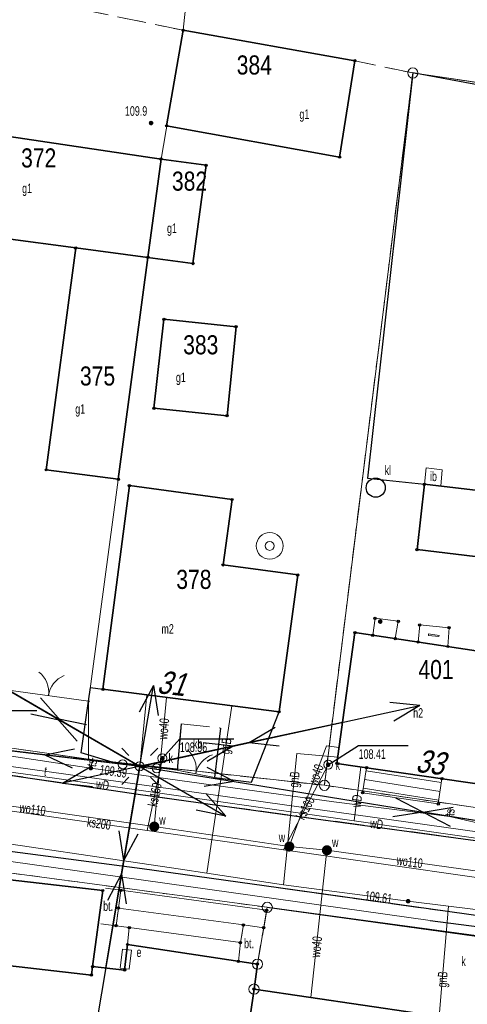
# Model space of a CAD drawing. Header units: inches. Extents: x 6497603 to 6502483, y 5925790 to 5934357.
# Tile 181 of 256: x 6501433 to 6501468, y 5926080 to 5926157. Entities that reach past the tile are written whole.
import ezdxf
from ezdxf.enums import TextEntityAlignment as Align

# ---------------------------------------------------------------- set-up
doc = ezdxf.new("R2010")
doc.units = ezdxf.units.IN
doc.header["$MEASUREMENT"] = 0
for name, pattern in [('2.25_0.75', [3, 2.25, -0.75]), ('219-1000', [0, 0]), ('egkk-1000', [3, 2.25, -0.75]), ('egug-1000', [1.5, 0.75, -0.75]), ('otob_1000', [0, 0]), ('suep_nn_1000', [0, 0]), ('supp_1000', [1.25, 0.625, -0.625])]:
    doc.linetypes.add(name, pattern=pattern)
for name, color, linetype in [('202-punkt graniczny', 7, 'Continuous'), ('203-punkt graniczny', 7, 'Continuous'), ('217-kontur klasyfikacyjny', 7, 'Continuous'), ('218-kontur użytku gruntowego', 7, 'Continuous'), ('219-działka ewidencyjna', 7, 'Continuous'), ('238-Punkt adresowy budynku', 7, 'Continuous'), ('312-budynek ewidencyjny', 7, 'Continuous'), ('312-oznaczenie budynku ewidencyjnego', 7, 'Continuous'), ('312-oznaczenie budynku ewidencyjnego-Atr117', 7, 'Continuous'), ('352-schody', 7, 'Continuous'), ('brama', 7, 'Continuous'), ('inna budowla', 7, 'Continuous'), ('inna budowla-Atr17', 7, 'Continuous'), ('jezdnia', 7, 'Continuous'), ('krawężnik', 7, 'Continuous'), ('latarnia', 7, 'Continuous'), ('obszar utwardzony', 7, 'Continuous'), ('obszar utwardzony-Atr17', 7, 'Continuous'), ('obudowa ochronna przewodu', 7, 'Continuous'), ('ogrodzenie trwałe', 7, 'Continuous'), ('osadnik  szambo', 7, 'Continuous'), ('osadnik  szambo-Atr17', 7, 'Continuous'), ('pikieta naturalna', 7, 'Continuous'), ('pikieta naturalna-Atr2', 7, 'Continuous'), ('podjazd dla osób niepełnosprawnych', 7, 'Continuous'), ('przewód elektroenergetyczny niskiego napięcia', 7, 'Continuous'), ('przewód elektroenergetyczny podziemny', 7, 'Continuous'), ('przewód gazowy', 7, 'Continuous'), ('przewód gazowy-Atr1', 7, 'Continuous'), ('przewód kanalizacyjny', 7, 'Continuous'), ('przewód kanalizacyjny-Atr1', 7, 'Continuous'), ('przewód telekomunikacyjny podziemny', 7, 'Continuous'), ('przewód telekomunikacyjny podziemny-Atr1', 7, 'Continuous'), ('przewód wodociągowy', 7, 'Continuous'), ('przewód wodociągowy-Atr1', 7, 'Continuous'), ('Punkt budynku', 7, 'Continuous'), ('rzędna', 7, 'Continuous'), ('rzędna-Atr2', 7, 'Continuous'), ('rzędna-Atr3', 7, 'Continuous'), ('studnia kanalizacyjna', 7, 'Continuous'), ('studnia kanalizacyjna-Atr17', 7, 'Continuous'), ('studnia zwykła', 7, 'Continuous'), ('szafa elektroenergetyczna lub kontener', 7, 'Continuous'), ('szafa elektroenergetyczna lub kontener-Atr17', 7, 'Continuous'), ('słup przewodów napowietrznych', 7, 'Continuous'), ('weranda lub ganek', 7, 'Continuous'), ('wjazd do podziemia', 7, 'Continuous'), ('zasuwa lub zawór', 7, 'Continuous'), ('zasuwa lub zawór-Atr17', 7, 'Continuous')]:
    doc.layers.add(name, color=color, linetype=linetype)
doc.styles.get("Standard").update_dxf_attribs({"font": 'arial.ttf'})
doc.linetypes.add('902-1000', pattern='A,5,0,[1,ksztalty.shx,S=1,R=0,X=0,Y=0],5', length=10)

# ---------------------------------------------------------------- blocks, each defined once
blk = doc.blocks.new('202')
at = {"color": 0, "linetype": 'Continuous', "lineweight": 0}
blk.add_circle((0, 0), 0.4, dxfattribs=at)
blk = doc.blocks.new('203')
at = {"linetype": 'Continuous', "lineweight": 0}
h = blk.add_hatch(color=0, dxfattribs=at)
edge = h.paths.add_edge_path()
edge.add_arc((0, 0), 0.09, 0, 360)
blk = doc.blocks.new('PUNKTBUD')
at = {"color": 0}
blk.add_circle((0, 0), 0.09, dxfattribs=at)
blk = doc.blocks.new('PW02')
at = {"linetype": 'Continuous', "lineweight": 13}
h = blk.add_hatch(color=0, dxfattribs=at)
edge = h.paths.add_edge_path()
edge.add_arc((0, 0), 0.18, 0, 360)
blk = doc.blocks.new('PW01')
at = {"linetype": 'Continuous', "lineweight": 13}
h = blk.add_hatch(color=0, dxfattribs=at)
edge = h.paths.add_edge_path()
edge.add_arc((0, 0), 0.18, 0, 360)
blk = doc.blocks.new('SM01')
at = {"color": 0, "linetype": 'Continuous', "lineweight": 13}
for p, q in [((-0.848, 0.848), (-1.414, 1.414)), ((0.849, 0.848), (1.414, 1.414)), ((-0.848, -0.849), (-1.414, -1.414)), ((0.849, -0.849), (1.414, -1.414))]:
    blk.add_line(p, q, dxfattribs=at)
blk.add_circle((0, 0), 0.35, dxfattribs=at)
blk = doc.blocks.new('US13')
at = {"color": 0, "linetype": 'Continuous', "lineweight": 13}
for radius in [1.05, 0.35]:
    blk.add_circle((0, 0), radius, dxfattribs=at)
blk = doc.blocks.new('US15')
at = {"color": 0, "linetype": 'Continuous', "lineweight": 13}
blk.add_circle((0, 0), 0.35, dxfattribs=at)
blk = doc.blocks.new('US25')
at = {"linetype": 'Continuous', "lineweight": 13}
h = blk.add_hatch(color=0, dxfattribs=at)
edge = h.paths.add_edge_path()
edge.add_arc((0, 0), 0.4, 0, 360)
blk = doc.blocks.new('SUKM')
at = {"color": 0, "linetype": 'Continuous'}
blk.add_circle((0, 0), 0.75, dxfattribs=at)
blk = doc.blocks.new('US18')
at = {"color": 0, "linetype": 'Continuous', "lineweight": 13}
for p, q in [((-0.75, -0.35), (-0.75, 0.35)), ((-0.75, 0.35), (0.75, 0.35)), ((0.75, -0.35), (0.75, 0.35)), ((-0.75, -0.35), (0.75, -0.35))]:
    blk.add_line(p, q, dxfattribs=at)
blk = doc.blocks.new('OK02')
at = {"color": 0, "linetype": 'Continuous', "lineweight": 0}
for centre, start, end in [((-2, 0), 0, 60), ((2, 0), 120, 180)]:
    blk.add_arc(centre, 2, start, end, dxfattribs=at)
blk = doc.blocks.new('SM05')
at = {"color": 0, "linetype": 'Continuous', "lineweight": 13}
blk.add_circle((0, 0), 0.35, dxfattribs=at)
blk = doc.blocks.new('SUEP1')
at = {"color": 0, "linetype": 'Continuous'}
for p, q in [((0, 0), (7.5, 0)), ((7.5, 0), (5.25, 0.75)), ((7.5, 0), (5.25, -0.75)), ((7.5, 0), (22.5, 0)), ((22.5, 0), (20.25, 0.75)), ((22.5, 0), (20.25, -0.75))]:
    blk.add_line(p, q, dxfattribs=at)

msp = doc.modelspace()

# ---------------------------------------------------------------- linework, layer by layer
at = {"layer": '217-kontur klasyfikacyjny', "color": 3, "linetype": 'egkk-1000', "lineweight": 18, "flags": 128}
for points in [[(6501446, 5926156.01), (6501423.35, 5926160.69)], [(6501459.47, 5926153.62), (6501446, 5926156.01)], [(6501464.02, 5926152.66), (6501459.47, 5926153.62)], [(6501457.08, 5926096.73), (6501464.02, 5926152.66)], [(6501464.02, 5926152.66), (6501481.3, 5926150.12)], [(6501415.25, 5926102.14), (6501438.58, 5926098.77)], [(6501438.58, 5926098.77), (6501457.08, 5926096.73)]]:
    msp.add_lwpolyline(points, dxfattribs=at)
at = {"layer": '218-kontur użytku gruntowego', "color": 3, "linetype": 'egug-1000', "lineweight": 18, "flags": 128}
for points in [[(6501446, 5926156.01), (6501423.35, 5926160.69)], [(6501459.47, 5926153.62), (6501446, 5926156.01)], [(6501464.02, 5926152.66), (6501459.47, 5926153.62)], [(6501464.02, 5926152.66), (6501457.08, 5926096.73)], [(6501481.3, 5926150.12), (6501464.02, 5926152.66)], [(6501415.25, 5926102.14), (6501438.58, 5926098.77)], [(6501438.58, 5926098.77), (6501457.08, 5926096.73)], [(6501457.08, 5926096.73), (6501474.41, 5926094.17)], [(6501452.6, 5926087.15), (6501421.15, 5926091.36)], [(6501452.6, 5926087.15), (6501451.83, 5926082.69)], [(6501480.18, 5926083.41), (6501452.6, 5926087.15)], [(6501451.83, 5926082.69), (6501451.56, 5926080.73)], [(6501451.56, 5926080.73), (6501450.05, 5926070.47)]]:
    msp.add_lwpolyline(points, dxfattribs=at)
at = {"layer": '219-działka ewidencyjna', "color": 3, "linetype": '219-1000', "lineweight": 18, "flags": 128}
for points in [[(6501451.62, 5926209.13), (6501446, 5926156.01)], [(6501446, 5926156.01), (6501444.26, 5926145.9)], [(6501457.08, 5926096.73), (6501464.02, 5926152.66)], [(6501464.02, 5926152.66), (6501481.3, 5926150.12)], [(6501444.26, 5926145.9), (6501438.58, 5926103.33)], [(6501438.58, 5926098.77), (6501438.58, 5926103.33)], [(6501438.58, 5926098.77), (6501415.25, 5926102.14)], [(6501438.58, 5926098.77), (6501457.08, 5926096.73)], [(6501457.08, 5926096.73), (6501474.41, 5926094.17)], [(6501452.6, 5926087.15), (6501421.15, 5926091.36)], [(6501452.6, 5926087.15), (6501451.83, 5926082.69)], [(6501480.18, 5926083.41), (6501452.6, 5926087.15)], [(6501451.83, 5926082.69), (6501451.56, 5926080.73)], [(6501451.56, 5926080.73), (6501450.05, 5926070.47)]]:
    msp.add_lwpolyline(points, dxfattribs=at)
at = {"layer": '312-budynek ewidencyjny', "color": 7, "linetype": 'Continuous', "lineweight": 35, "flags": 128}
for points in [[(6501444.7, 5926148.51), (6501446, 5926156.01)], [(6501446, 5926156.01), (6501459.47, 5926153.62)], [(6501459.47, 5926153.62), (6501458.27, 5926146.05)], [(6501427.59, 5926148.39), (6501444.26, 5926145.9)], [(6501458.27, 5926146.05), (6501444.7, 5926148.51)], [(6501444.26, 5926145.9), (6501443.23, 5926138.18)], [(6501443.23, 5926138.18), (6501444.26, 5926145.9)], [(6501444.26, 5926145.9), (6501447.8, 5926145.41)], [(6501447.8, 5926145.41), (6501446.77, 5926137.7)], [(6501437.57, 5926138.92), (6501426.52, 5926140.4)], [(6501435.25, 5926121.5), (6501437.57, 5926138.92)], [(6501443.23, 5926138.18), (6501437.57, 5926138.92)], [(6501437.57, 5926138.92), (6501443.23, 5926138.18)], [(6501443.23, 5926138.18), (6501440.91, 5926120.76)], [(6501446.77, 5926137.7), (6501443.23, 5926138.18)], [(6501443.7, 5926126.33), (6501444.49, 5926133.32)], [(6501444.49, 5926133.32), (6501450.15, 5926132.74)], [(6501450.15, 5926132.74), (6501449.44, 5926125.75)], [(6501449.44, 5926125.75), (6501443.7, 5926126.33)], [(6501440.91, 5926120.76), (6501435.25, 5926121.5)], [(6501439.7, 5926104.27), (6501441.78, 5926120.26)], [(6501441.78, 5926120.26), (6501449.84, 5926119.17)], [(6501464.36, 5926115.24), (6501464.93, 5926120.37)], [(6501464.93, 5926120.37), (6501476.25, 5926119.05)], [(6501449.84, 5926119.17), (6501449.13, 5926114.04)], [(6501475.64, 5926113.89), (6501464.36, 5926115.24)], [(6501449.13, 5926114.04), (6501454.99, 5926113.25)], [(6501454.99, 5926113.25), (6501453.53, 5926102.5)], [(6501458.07, 5926098.45), (6501459.48, 5926108.72)], [(6501459.48, 5926108.72), (6501474.87, 5926106.41)], [(6501453.53, 5926102.5), (6501439.7, 5926104.27)], [(6501473.39, 5926096.23), (6501458.07, 5926098.45)], [(6501412.17, 5926091.63), (6501439.69, 5926088.47)], [(6501439.69, 5926088.47), (6501438.89, 5926082.5)], [(6501438.8, 5926081.83), (6501411.28, 5926084.99)], [(6501411.28, 5926084.99), (6501438.8, 5926081.83)], [(6501441.4, 5926082.22), (6501441.63, 5926084.23)], [(6501441.63, 5926084.23), (6501451.83, 5926082.69)], [(6501451.83, 5926082.69), (6501451.56, 5926080.73)], [(6501438.89, 5926082.5), (6501438.8, 5926081.83)], [(6501438.8, 5926081.83), (6501438.89, 5926082.5)], [(6501438.89, 5926082.5), (6501441.4, 5926082.22)], [(6501450.05, 5926070.47), (6501451.56, 5926080.73)], [(6501451.56, 5926080.73), (6501450.05, 5926070.47)], [(6501451.56, 5926080.73), (6501464.35, 5926078.84)]]:
    msp.add_lwpolyline(points, dxfattribs=at)
at = {"layer": '352-schody', "color": 7, "linetype": 'Continuous', "lineweight": 18, "flags": 128}
msp.add_lwpolyline([(6501460.39, 5926098.11), (6501460.08, 5926096.15), (6501466.02, 5926095.27), (6501466.3, 5926097.26)], close=True, dxfattribs=at)
msp.add_lwpolyline([(6501460.39, 5926098.11), (6501460.08, 5926096.15), (6501466.02, 5926095.27), (6501466.3, 5926097.26)], close=True, dxfattribs=at)
for points in [[(6501466.256, 5926096.945), (6501460.353, 5926097.879)], [(6501466.158, 5926096.252), (6501460.244, 5926097.187)], [(6501466.061, 5926095.558), (6501460.135, 5926096.496)]]:
    msp.add_lwpolyline(points, dxfattribs=at)
at = {"layer": 'brama', "color": 7, "linetype": 'otob_1000', "lineweight": 18, "flags": 128}
for points in [[(6501432.28, 5926104.21), (6501438.58, 5926103.33)], [(6501445.52, 5926097.91), (6501448.46, 5926097.34)]]:
    msp.add_lwpolyline(points, dxfattribs=at)
at = {"layer": 'inna budowla', "color": 7, "linetype": 'Continuous', "lineweight": 18, "flags": 128}
msp.add_lwpolyline([(6501464.93, 5926120.37), (6501465.06, 5926121.65), (6501466.33, 5926121.51), (6501466.21, 5926120.22)], close=True, dxfattribs=at)
at = {"layer": 'jezdnia', "color": 7, "linetype": '2.25_0.75', "lineweight": 18, "flags": 128}
msp.add_lwpolyline([(6501312.77, 5926116.89), (6501333.59, 5926112.72), (6501351.42, 5926109.43), (6501363.8, 5926107.78), (6501371.77, 5926106.63), (6501388.04, 5926104.26), (6501400.21, 5926102.32), (6501410.41, 5926100.69), (6501421.45, 5926099.12), (6501432.05, 5926097.59), (6501442.48, 5926096.03), (6501456.42, 5926094.11), (6501469.51, 5926092.32), (6501481.3, 5926090.42), (6501480.03, 5926084.8), (6501478.26, 5926085.14), (6501471.04, 5926086.22), (6501455.73, 5926088.36), (6501442.79, 5926090.18), (6501432.21, 5926091.56), (6501409.22, 5926094.62), (6501374.7, 5926100.07), (6501373.13, 5926100.32), (6501371.39, 5926099.72), (6501370.28, 5926098.56), (6501361.65, 5926099.48), (6501359.98, 5926101.53), (6501358.07, 5926102.92), (6501356.08, 5926103.65), (6501344.18, 5926105.79), (6501322.06, 5926109.62), (6501312, 5926111.13)], close=True, dxfattribs=at)
at = {"layer": 'krawężnik', "color": 7, "linetype": 'Continuous', "lineweight": 25, "flags": 128}
for points in [[(6501312.77, 5926116.89), (6501333.59, 5926112.72), (6501351.42, 5926109.43), (6501363.8, 5926107.78), (6501388.04, 5926104.26), (6501400.21, 5926102.32), (6501410.41, 5926100.69), (6501432.05, 5926097.59), (6501442.48, 5926096.03), (6501456.42, 5926094.11), (6501469.51, 5926092.32), (6501481.3, 5926090.42)], [(6501480.03, 5926084.8), (6501478.26, 5926085.14), (6501471.04, 5926086.22), (6501455.73, 5926088.36), (6501442.79, 5926090.18), (6501432.21, 5926091.56), (6501409.22, 5926094.62), (6501374.7, 5926100.07)]]:
    msp.add_lwpolyline(points, dxfattribs=at)
at = {"layer": 'obszar utwardzony', "color": 7, "linetype": '2.25_0.75', "lineweight": 18, "flags": 128}
for points in [[(6501445.84, 5926101.57), (6501448.93, 5926101.22), (6501448.46, 5926097.34), (6501445.52, 5926097.91)], [(6501439.34, 5926085.89), (6501439.69, 5926088.47), (6501439.72, 5926088.68), (6501441.11, 5926088.49), (6501440.92, 5926087.09), (6501440.73, 5926085.7)], [(6501450.73, 5926085.77), (6501452.32, 5926085.55), (6501452.08, 5926084.17), (6501451.83, 5926082.69), (6501450.33, 5926082.92), (6501450.49, 5926084.38)]]:
    msp.add_lwpolyline(points, close=True, dxfattribs=at)
at = {"layer": 'obudowa ochronna przewodu', "color": 7, "linetype": 'Continuous', "lineweight": 25, "flags": 128}
msp.add_lwpolyline([(6501465.38, 5926086.11), (6501470.05, 5926085.52)], dxfattribs=at)
at = {"layer": 'ogrodzenie trwałe', "color": 7, "linetype": '902-1000', "lineweight": 25, "flags": 128}
for points in [[(6501481.05, 5926149.51), (6501464.02, 5926152.66), (6501460.46, 5926120.85), (6501464.93, 5926120.37)], [(6501445.84, 5926101.57), (6501445.52, 5926097.91), (6501440.44, 5926098.54), (6501438, 5926099.29), (6501438.58, 5926103.33), (6501438.73, 5926104.42), (6501439.7, 5926104.27)], [(6501448.93, 5926101.22), (6501448.46, 5926097.34), (6501451.35, 5926096.98), (6501453.53, 5926102.5)], [(6501452.6, 5926087.15), (6501479.8, 5926083.4), (6501486.82, 5926078.36), (6501485.55, 5926067.56), (6501484.21, 5926056.29)]]:
    msp.add_lwpolyline(points, dxfattribs=at)
at = {"layer": 'podjazd dla osób niepełnosprawnych', "color": 7, "linetype": 'Continuous', "lineweight": 18, "flags": 128}
for points in [[(6501452.32, 5926085.55), (6501450.73, 5926085.77), (6501440.92, 5926087.09), (6501441.11, 5926088.49), (6501452.56, 5926086.92)], [(6501450.73, 5926085.77), (6501440.92, 5926087.09), (6501440.73, 5926085.7), (6501441.77, 5926085.56), (6501450.49, 5926084.38)], [(6501450.49, 5926084.38), (6501441.77, 5926085.56), (6501441.63, 5926084.23), (6501450.33, 5926082.92)]]:
    msp.add_lwpolyline(points, close=True, dxfattribs=at)
at = {"layer": 'przewód elektroenergetyczny niskiego napięcia', "color": 1, "linetype": 'suep_nn_1000', "lineweight": 18, "flags": 128}
for points in [[(6501442.59, 5926098.22), (6501429.89, 5926105.59)], [(6501442.59, 5926098.22), (6501443.16, 5926103.83)], [(6501407.9, 5926102.38), (6501442.59, 5926098.22)], [(6501442.59, 5926098.22), (6501458.51, 5926101.67)], [(6501442.59, 5926098.22), (6501439.92, 5926082.38)], [(6501442.59, 5926098.22), (6501487.05, 5926091.03)]]:
    msp.add_lwpolyline(points, dxfattribs=at)
at = {"layer": 'przewód elektroenergetyczny podziemny', "color": 1, "linetype": 'Continuous', "lineweight": 18, "flags": 128}
msp.add_lwpolyline([(6501480.16, 5926081.82), (6501478.25, 5926082.79), (6501475.74, 5926084.73), (6501470.05, 5926085.52), (6501465.38, 5926086.11), (6501413.48, 5926093.41), (6501411.97, 5926093.62), (6501404.61, 5926094.69), (6501405.91, 5926101.92), (6501408.93, 5926102.23)], dxfattribs=at)
at = {"layer": 'przewód gazowy', "color": 40, "linetype": 'Continuous', "lineweight": 18, "flags": 128}
for points in [[(6501471.7, 5926086.63), (6501466.82, 5926087.24), (6501463.65, 5926087.63), (6501453.87, 5926088.92), (6501447.86, 5926089.83), (6501445.79, 5926090.14), (6501427.69, 5926092.81), (6501419.62, 5926094.07), (6501414.86, 5926094.82), (6501413.58, 5926095.02), (6501405.3, 5926096.31), (6501403.38, 5926096.57), (6501397.85, 5926097.3), (6501390.18, 5926098.48), (6501388.18, 5926098.5), (6501387.46, 5926098.94), (6501381.39, 5926099.72), (6501380.82, 5926099.79), (6501364.06, 5926102.94)], [(6501447.86, 5926089.83), (6501449.81, 5926102.98)], [(6501453.87, 5926088.92), (6501454.92, 5926099.24), (6501458.14, 5926098.94)], [(6501466.82, 5926087.24), (6501465.98, 5926077.35), (6501464.14, 5926077.38)]]:
    msp.add_lwpolyline(points, dxfattribs=at)
at = {"layer": 'przewód kanalizacyjny', "color": 34, "linetype": 'Continuous', "lineweight": 18, "flags": 128}
for points in [[(6501231.2, 5926098.36), (6501256.8, 5926105.15), (6501294.95, 5926115.37), (6501299.22, 5926116.51), (6501317.46, 5926113.42), (6501325.84, 5926112.01), (6501334.32, 5926110.57), (6501335.8, 5926110.32), (6501349.6, 5926107.99), (6501358.62, 5926106.46), (6501370.85, 5926104.44), (6501398.09, 5926099.95), (6501407.95, 5926098.32), (6501427.44, 5926095.44), (6501443.18, 5926093.19), (6501453.87, 5926091.66), (6501469.21, 5926089.46), (6501474.36, 5926088.77), (6501529.86, 5926081.35), (6501602.88, 5926071), (6501682.06, 5926064.52)], [(6501444.37, 5926098.85), (6501443.18, 5926093.19)], [(6501457.38, 5926098.35), (6501453.87, 5926091.66)]]:
    msp.add_lwpolyline(points, dxfattribs=at)
at = {"layer": 'przewód telekomunikacyjny podziemny', "color": 30, "linetype": 'Continuous', "lineweight": 18, "flags": 128}
for points in [[(6501282.61, 5926118.57), (6501285.54, 5926118.9), (6501294.72, 5926121.04), (6501295.43, 5926120.48), (6501304.65, 5926119.57), (6501311.64, 5926118.35), (6501316.53, 5926117.67), (6501323.69, 5926116.32), (6501328.98, 5926115.58), (6501337.56, 5926114.25), (6501354.52, 5926111.13), (6501362.27, 5926109.62), (6501370.34, 5926108.63), (6501382.17, 5926106.35), (6501399.03, 5926103.65), (6501406.89, 5926102.96), (6501414.73, 5926101.6), (6501427.13, 5926099.83), (6501438.75, 5926098.08), (6501457.81, 5926095.43), (6501466.9, 5926094.29), (6501473.76, 5926092.71)], [(6501426.89, 5926099), (6501499.11, 5926088.87)], [(6501438.75, 5926098.08), (6501438.9, 5926098.89)], [(6501466.9, 5926094.29), (6501466.94, 5926094.93)]]:
    msp.add_lwpolyline(points, dxfattribs=at)
at = {"layer": 'przewód wodociągowy', "color": 5, "linetype": 'Continuous', "lineweight": 18, "flags": 128}
for points in [[(6501350.63, 5926108.18), (6501370.73, 5926104.69), (6501398.89, 5926099.91), (6501407.61, 5926098.68), (6501414.67, 5926097.7), (6501428.08, 5926095.72), (6501443.73, 5926093.49), (6501454.33, 5926091.92), (6501457.28, 5926091.63), (6501475.12, 5926089.16), (6501530.9, 5926081.49), (6501579.78, 5926074.73), (6501580.4, 5926074.64), (6501603.97, 5926071.4), (6501659.43, 5926067)], [(6501443.73, 5926093.49), (6501444.7, 5926103.63)], [(6501599.91, 5926076.84), (6501597.72, 5926075.24), (6501596.78, 5926075.21), (6501578.59, 5926077.55), (6501544.13, 5926082.35), (6501524.67, 5926084.69), (6501499.56, 5926088.26), (6501475.76, 5926091.61), (6501450.79, 5926095.18), (6501435.73, 5926097.33), (6501417.86, 5926099.77)], [(6501454.33, 5926091.92), (6501457.25, 5926099.82), (6501458.24, 5926099.69)], [(6501459.94, 5926098.18), (6501459.42, 5926093.95)], [(6501457.28, 5926091.63), (6501456.01, 5926080.07)]]:
    msp.add_lwpolyline(points, dxfattribs=at)
at = {"layer": 'rzędna-Atr2', "color": 7, "flags": 128}
for points in [[(6501428.3, 5926101.28), (6501430.29, 5926102.6), (6501434.509, 5926102.6)], [(6501444.37, 5926098.85), (6501445.74, 5926100.39), (6501449.967, 5926100.39)], [(6501457.38, 5926098.35), (6501459.77, 5926099.85), (6501463.654, 5926099.85)]]:
    msp.add_lwpolyline(points, dxfattribs=at)
at = {"layer": 'słup przewodów napowietrznych', "color": 7, "linetype": 'supp_1000', "lineweight": 18, "flags": 128}
msp.add_lwpolyline([(6501441.26, 5926098.37), (6501443.92, 5926098.07)], dxfattribs=at)
at = {"layer": 'weranda lub ganek', "color": 0, "linetype": 'CONTINUOUS', "lineweight": 18}
for p, q in [((6501464.44, 5926107.98), (6501464.56, 5926109.32)), ((6501464.56, 5926109.32), (6501466.87, 5926109.1)), ((6501466.87, 5926109.1), (6501466.77, 5926107.63)), ((6501465.25, 5926108.617), (6501465.24, 5926108.501)), ((6501465.24, 5926108.501), (6501466.072, 5926108.423)), ((6501466.077, 5926108.492), (6501465.25, 5926108.617)), ((6501466.072, 5926108.423), (6501466.077, 5926108.492)), ((6501466.77, 5926107.63), (6501464.44, 5926107.98))]:
    msp.add_line(p, q, dxfattribs=at)
at = {"layer": 'wjazd do podziemia', "color": 7, "linetype": 'Continuous', "lineweight": 18, "flags": 128}
msp.add_lwpolyline([(6501461.06, 5926109.85), (6501462.88, 5926109.61), (6501462.64, 5926108.25), (6501460.88, 5926108.51)], close=True, dxfattribs=at)

# ---------------------------------------------------------------- block references
at = {"layer": '202-punkt graniczny', "color": 7, "linetype": 'Continuous', "lineweight": 18}
for p in [(6501464.02, 5926152.66), (6501457.08, 5926096.73), (6501452.6, 5926087.15), (6501451.83, 5926082.69), (6501451.56, 5926080.73)]:
    msp.add_blockref('202', p, dxfattribs=at)
at = {"layer": '203-punkt graniczny', "color": 3, "linetype": 'Continuous', "lineweight": 18}
for p in [(6501446, 5926156.01), (6501444.26, 5926145.9), (6501438.58, 5926103.33), (6501438.58, 5926098.77)]:
    msp.add_blockref('203', p, dxfattribs=at)
at = {"layer": 'brama', "color": 7, "linetype": 'Continuous', "lineweight": 18}
for p, rotation in [((6501435.43, 5926103.77), 352.048), ((6501446.99, 5926097.625), 349.028)]:
    msp.add_blockref('OK02', p, dxfattribs=dict(at, rotation=rotation))
at = {"layer": 'latarnia', "color": 7, "linetype": 'Continuous', "lineweight": 18}
msp.add_blockref('SM01', (6501442.59, 5926098.22), dxfattribs=at)
at = {"layer": 'osadnik  szambo', "color": 34, "linetype": 'Continuous', "lineweight": 18}
msp.add_blockref('SUKM', (6501461.11, 5926120.1), dxfattribs=at)
at = {"layer": 'pikieta naturalna', "color": 7, "linetype": 'Continuous', "lineweight": 13}
msp.add_blockref('PW01', (6501443.48, 5926148.73), dxfattribs=at)
at = {"layer": 'przewód elektroenergetyczny niskiego napięcia', "color": 1, "linetype": 'Continuous', "lineweight": 18}
for p, rotation in [((6501442.59, 5926098.22), 149.873), ((6501429.89, 5926105.59), 329.873), ((6501439.92, 5926082.38), 80.432), ((6501442.59, 5926098.22), 12.227), ((6501458.51, 5926101.67), 192.2269999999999), ((6501442.59, 5926098.22), 173.162), ((6501442.59, 5926098.22), 350.814), ((6501442.59, 5926098.22), 260.432), ((6501487.05, 5926091.03), 170.814)]:
    msp.add_blockref('SUEP1', p, dxfattribs=dict(at, rotation=rotation))
at = {"layer": 'Punkt budynku', "color": 5, "linetype": 'Continuous', "lineweight": 13}
for p in [(6501446, 5926156.01), (6501459.47, 5926153.62), (6501444.7, 5926148.51), (6501458.27, 5926146.05), (6501444.26, 5926145.9), (6501447.8, 5926145.41), (6501437.57, 5926138.92), (6501443.23, 5926138.18), (6501446.77, 5926137.7), (6501444.49, 5926133.32), (6501450.15, 5926132.74), (6501443.7, 5926126.33), (6501449.44, 5926125.75), (6501435.25, 5926121.5), (6501440.91, 5926120.76), (6501441.78, 5926120.26), (6501464.93, 5926120.37), (6501449.84, 5926119.17), (6501464.36, 5926115.24), (6501449.13, 5926114.04), (6501454.99, 5926113.25), (6501461.06, 5926109.85), (6501462.88, 5926109.61), (6501464.56, 5926109.32), (6501466.87, 5926109.1), (6501459.48, 5926108.72), (6501460.88, 5926108.51), (6501462.64, 5926108.25), (6501464.44, 5926107.98), (6501466.77, 5926107.63), (6501439.7, 5926104.27), (6501453.53, 5926102.5), (6501458.07, 5926098.45), (6501460.39, 5926098.11), (6501466.3, 5926097.26), (6501460.08, 5926096.15), (6501466.02, 5926095.27), (6501439.69, 5926088.47), (6501441.11, 5926088.49), (6501440.92, 5926087.09), (6501452.56, 5926086.92), (6501440.73, 5926085.7), (6501450.73, 5926085.77), (6501441.77, 5926085.56), (6501452.32, 5926085.55), (6501441.63, 5926084.23), (6501450.49, 5926084.38), (6501450.33, 5926082.92), (6501451.83, 5926082.69), (6501438.8, 5926081.83), (6501438.89, 5926082.5), (6501441.4, 5926082.22), (6501451.56, 5926080.73)]:
    msp.add_blockref('PUNKTBUD', p, dxfattribs=at)
at = {"layer": 'rzędna', "color": 34, "linetype": 'Continuous', "lineweight": 18}
for p in [(6501444.37, 5926098.85), (6501457.38, 5926098.35)]:
    msp.add_blockref('PW01', p, dxfattribs=at)
at = {"layer": 'rzędna', "color": 30, "linetype": 'Continuous', "lineweight": 18}
msp.add_blockref('PW01', (6501438.75, 5926098.08), dxfattribs=at)
at = {"layer": 'rzędna', "color": 40, "linetype": 'Continuous', "lineweight": 18}
msp.add_blockref('PW01', (6501463.65, 5926087.63), dxfattribs=at)
at = {"layer": 'studnia kanalizacyjna', "color": 34, "linetype": 'Continuous', "lineweight": 18}
for p in [(6501444.37, 5926098.85), (6501457.38, 5926098.35)]:
    msp.add_blockref('US15', p, dxfattribs=at)
at = {"layer": 'studnia zwykła', "color": 5, "linetype": 'Continuous', "lineweight": 18}
msp.add_blockref('US13', (6501452.79, 5926115.53), dxfattribs=at)
at = {"layer": 'szafa elektroenergetyczna lub kontener', "color": 1, "linetype": 'Continuous', "lineweight": 18, "rotation": 83.494}
msp.add_blockref('US18', (6501441.5, 5926083.09), dxfattribs=at)
at = {"layer": 'słup przewodów napowietrznych', "color": 7, "linetype": 'Continuous', "lineweight": 18}
for p in [(6501441.26, 5926098.37), (6501443.92, 5926098.07)]:
    msp.add_blockref('SM05', p, dxfattribs=at)
at = {"layer": 'wjazd do podziemia', "color": 7, "linetype": 'Continuous', "lineweight": 18}
msp.add_blockref('PW02', (6501461.465, 5926109.585), dxfattribs=at)
at = {"layer": 'zasuwa lub zawór', "color": 5, "linetype": 'Continuous', "lineweight": 18}
for p in [(6501443.73, 5926093.49), (6501454.33, 5926091.92), (6501457.28, 5926091.63)]:
    msp.add_blockref('US25', p, dxfattribs=at)

# ---------------------------------------------------------------- texts
at = {"layer": '238-Punkt adresowy budynku', "color": 7, "linetype": 'Continuous', "lineweight": 18, "oblique": 15, "width": 0.79}
for s, rotation, p in [('31', 353.492, (6501444.99, 5926103.85)), ('33', 352.535, (6501465.28, 5926097.66))]:
    msp.add_text(s, height=1.8, rotation=rotation, dxfattribs=at).set_placement(p, align=Align.CENTER)
at = {"layer": '312-oznaczenie budynku ewidencyjnego', "color": 7, "linetype": 'Continuous', "lineweight": 18, "width": 0.79}
for s, p in [('384', (6501450.2, 5926152.54)), ('372', (6501433.28, 5926145.24)), ('382', (6501445.12, 5926143.42)), ('383', (6501446, 5926130.57)), ('375', (6501437.9, 5926128.12)), ('378', (6501445.46, 5926112.15)), ('401', (6501464.46, 5926105.07))]:
    msp.add_text(s, height=1.5, dxfattribs=at).set_placement(p)
at = {"layer": '312-oznaczenie budynku ewidencyjnego-Atr117', "color": 7, "width": 0.667}
for s, p in [('g1', (6501455.51, 5926149.43)), ('g1', (6501433.75, 5926143.6)), ('g1', (6501445.12, 5926140.47)), ('g1', (6501445.82, 5926128.76)), ('g1', (6501437.92, 5926126.28)), ('m2', (6501444.78, 5926109.01)), ('h2', (6501464.44, 5926102.41))]:
    msp.add_text(s, height=0.75, dxfattribs=at).set_placement(p, align=Align.MIDDLE_CENTER)
at = {"layer": 'inna budowla-Atr17', "color": 7, "width": 0.667}
msp.add_text('ib', height=0.75, dxfattribs=at).set_placement((6501465.64, 5926120.99), align=Align.MIDDLE_CENTER)
at = {"layer": 'obszar utwardzony-Atr17', "color": 7, "width": 0.667}
for s, p in [('kb.', (6501446.78, 5926099.61)), ('bt.', (6501439.72, 5926086.87)), ('bt.', (6501450.78, 5926083.94))]:
    msp.add_text(s, height=0.75, dxfattribs=at).set_placement(p)
at = {"layer": 'osadnik  szambo-Atr17', "color": 34, "width": 0.667}
msp.add_text('kl', height=0.75, dxfattribs=at).set_placement((6501461.81, 5926121.09))
at = {"layer": 'pikieta naturalna-Atr2', "color": 7, "width": 0.667}
msp.add_text('109.9', height=0.75, dxfattribs=at).set_placement((6501441.43, 5926149.3))
at = {"layer": 'przewód gazowy-Atr1', "color": 40, "width": 0.667}
for rotation, p in [(81.565, (6501449.25, 5926099.2)), (84.19, (6501454.65, 5926096.57)), (85.145, (6501466.28, 5926080.87))]:
    msp.add_text('gnB', height=0.75, rotation=rotation, dxfattribs=at).set_placement(p, align=Align.MIDDLE_LEFT)
at = {"layer": 'przewód kanalizacyjny-Atr1', "color": 34, "width": 0.667}
for s, rotation, p in [('ks160', 78.126, (6501443.58, 5926095.08)), ('ks160', 62.315, (6501455.16, 5926094.12)), ('ks200', 351.864, (6501438.47, 5926093.863))]:
    msp.add_text(s, height=0.75, rotation=rotation, dxfattribs=at).set_placement(p, align=Align.MIDDLE_LEFT)
at = {"layer": 'przewód telekomunikacyjny podziemny-Atr1', "color": 30, "width": 0.667}
msp.add_text('t', height=0.75, rotation=352.015, dxfattribs=at).set_placement((6501435.1, 5926097.85), align=Align.MIDDLE_LEFT)
for rotation, p in [(79.9, (6501438.83, 5926098.48)), (86.6, (6501466.92, 5926094.61))]:
    msp.add_text('ts', height=0.75, rotation=rotation, dxfattribs=at).set_placement(p, align=Align.MIDDLE_CENTER)
at = {"layer": 'przewód wodociągowy-Atr1', "color": 5, "width": 0.667}
for s, rotation, p in [('wo40', 84.535, (6501444.38, 5926100.33)), ('wo40', 69.715, (6501456.12, 5926096.77)), ('wD', 351.875, (6501439.18, 5926096.84)), ('wD', 82.99, (6501459.55, 5926094.99)), ('wo110', 351.89, (6501433.16, 5926095)), ('wD', 351.863, (6501460.68, 5926093.77)), ('wo110', 352.117, (6501462.75, 5926090.87)), ('wo40', 83.73, (6501456.36, 5926083.21))]:
    msp.add_text(s, height=0.75, rotation=rotation, dxfattribs=at).set_placement(p, align=Align.MIDDLE_LEFT)
at = {"layer": 'rzędna-Atr2', "color": 30, "width": 0.667}
msp.add_text('109.39', height=0.75, rotation=352.099, dxfattribs=at).set_placement((6501439.46, 5926097.98), align=Align.MIDDLE_LEFT)
at = {"layer": 'rzędna-Atr2', "color": 40, "width": 0.667}
msp.add_text('109.61', height=0.75, rotation=352.486, dxfattribs=at).set_placement((6501460.27, 5926088.08), align=Align.MIDDLE_LEFT)
at = {"layer": 'rzędna-Atr3', "color": 34, "width": 0.667}
for s, p in [('108.36', (6501445.74, 5926099.122)), ('108.41', (6501459.77, 5926098.582))]:
    msp.add_text(s, height=0.75, dxfattribs=at).set_placement(p, align=Align.BOTTOM_LEFT)
at = {"layer": 'studnia kanalizacyjna-Atr17', "color": 34, "width": 0.667}
for p in [(6501444.85, 5926098.49), (6501457.96, 5926097.93), (6501467.83, 5926082.54)]:
    msp.add_text('k', height=0.75, dxfattribs=at).set_placement(p)
at = {"layer": 'szafa elektroenergetyczna lub kontener-Atr17', "color": 1, "width": 0.667}
msp.add_text('e', height=0.75, dxfattribs=at).set_placement((6501442.34, 5926083.25))
at = {"layer": 'zasuwa lub zawór-Atr17', "color": 5, "width": 0.667}
for p in [(6501444.12, 5926093.64), (6501453.5, 5926092.28), (6501457.68, 5926091.88)]:
    msp.add_text('w', height=0.75, dxfattribs=at).set_placement(p)

doc.saveas('drawing.dxf')
